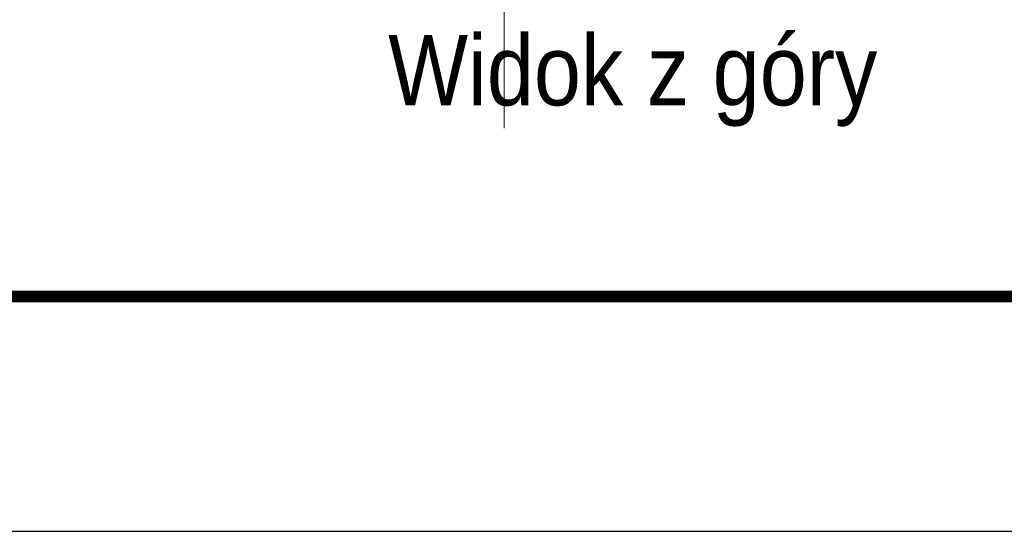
# Model space of a CAD drawing. Header units: millimetres. Extents: x -853 to -247, y 10927 to 11422.
# Tile 1 of 59: x -797 to -755, y 10927 to 10949. Entities that reach past the tile are written whole.
import ezdxf

# ---------------------------------------------------------------- set-up
doc = ezdxf.new("R2010")
doc.units = ezdxf.units.MM
doc.header["$LTSCALE"] = 10
doc.linetypes.add('MITTE', pattern=[2, 1.25, -0.25, 0.25, -0.25])
doc.layers.add('_FORMATKA', color=8, linetype='Continuous', plot=False)
for name, color, linetype, lineweight in [('_RAMKA', 7, 'Continuous', 35), ('PS_DIM', 4, 'Continuous', 13), ('PS_Mid', 5, 'MITTE', 15), ('PS_Shape', 161, 'Continuous', 30), ('PS_TEXT', 3, 'Continuous', 18)]:
    doc.layers.add(name, color=color, linetype=linetype, lineweight=lineweight)
doc.styles.add('gil', font='txt', dxfattribs={"width": 0.9})

# ---------------------------------------------------------------- blocks, each defined once
blk = doc.blocks.new('*U99')
at = {"layer": '_FORMATKA', "lineweight": -3}
blk.add_lwpolyline([(-594, 0), (0, 0), (0, 420), (-594, 420)], close=True, dxfattribs=at)
at = {"layer": '_RAMKA', "lineweight": -3, "const_width": 0.5}
blk.add_lwpolyline([(-564, 10), (-10, 10), (-10, 410), (-564, 410)], close=True, dxfattribs=at)
blk = doc.blocks.new('*X234')
at = {"layer": 'PS_Mid', "color": 5, "linetype": 'MITTE'}
blk.add_line((-776.141, 10973.703), (-776.141, 10944.003), dxfattribs=at)
blk = doc.blocks.new('*X276')
at = {"color": 3, "style": 'gil', "width": 0.9}
blk.add_text('Widok z góry', height=3, dxfattribs=at).set_placement((-781.091, 10944.971))

msp = doc.modelspace()

# ---------------------------------------------------------------- block references
at = {"layer": 'PS_DIM'}
msp.add_blockref('*U99', (-252.927, 10926.823), dxfattribs=at)
at = {"layer": 'PS_Shape', "color": 31}
msp.add_blockref('*X234', (0, 0), dxfattribs=at)
at = {"layer": 'PS_TEXT'}
msp.add_blockref('*X276', (0, 0), dxfattribs=at)

doc.saveas('drawing.dxf')
